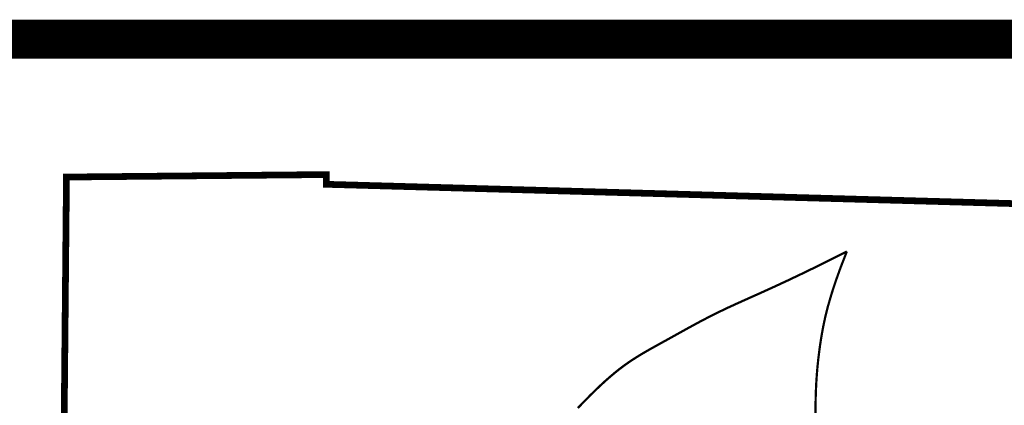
# Model space of a CAD drawing. Extents: x -1.7 to 6.8, y -10.3 to 0.7.
# Tile 168 of 172: x 4.866 to 5.879, y -8.169 to -7.772. Entities that reach past the tile are written whole.
import ezdxf

# ---------------------------------------------------------------- set-up
doc = ezdxf.new("R2010")
doc.units = 0
doc.header["$MEASUREMENT"] = 0
for name, color, linetype in [('BELMONT-BORDER', 5, 'CONTINUOUS'), ('BORDER', 7, 'CONTINUOUS'), ('FACE', 160, 'CONTINUOUS')]:
    doc.layers.add(name, color=color, linetype=linetype)

msp = doc.modelspace()

# ---------------------------------------------------------------- linework, layer by layer
at = {"layer": 'BELMONT-BORDER', "color": 5, "const_width": 0.00691}
msp.add_lwpolyline([(4.90523, -8.86905), (4.91404, -7.93363), (5.18137, -7.93108), (5.18149, -7.9411), (5.99675, -7.96401), (5.99682, -7.9498), (6.14721, -7.95278)], dxfattribs=at)
at = {"layer": 'BORDER', "const_width": 0.04}
msp.add_lwpolyline([(-1.2088, -7.79161), (6.2912, -7.79161)], dxfattribs=at)
at = {"layer": 'FACE', "color": 5, "const_width": 0.0023}
for points in [[(5.71687, -8.01025), (5.69419, -8.02167), (5.67422, -8.03146), (5.65665, -8.03983), (5.64121, -8.047), (5.6276, -8.05318), (5.61554, -8.05858), (5.60475, -8.06343), (5.59493, -8.06793), (5.58584, -8.07227), (5.57736, -8.07648), (5.56943, -8.08056), (5.56197, -8.08453), (5.55491, -8.08838), (5.54817, -8.09211), (5.54168, -8.09573), (5.53537, -8.09925), (5.52918, -8.10266), (5.5231, -8.10601), (5.51712, -8.10933), (5.51125, -8.11266), (5.50549, -8.11604), (5.49983, -8.11952), (5.49427, -8.12313), (5.48883, -8.12692), (5.48349, -8.1309), (5.47825, -8.13507), (5.47312, -8.13939), (5.4681, -8.14382), (5.46319, -8.14835), (5.45838, -8.15294), (5.45367, -8.15756), (5.44908, -8.16218), (5.44458, -8.16679), (5.44017, -8.17142)], [(5.71687, -8.01025), (5.71045, -8.02673), (5.70516, -8.04151), (5.70086, -8.05478), (5.69742, -8.06674), (5.6947, -8.07758), (5.69256, -8.08749), (5.69089, -8.09667), (5.68953, -8.1053), (5.68839, -8.11357), (5.68742, -8.12159), (5.68661, -8.12945), (5.68596, -8.13724), (5.68545, -8.14506), (5.68507, -8.15301), (5.6848, -8.16117), (5.68464, -8.16965), (5.68456, -8.17851)]]:
    msp.add_lwpolyline(points, dxfattribs=at)

doc.saveas('drawing.dxf')
